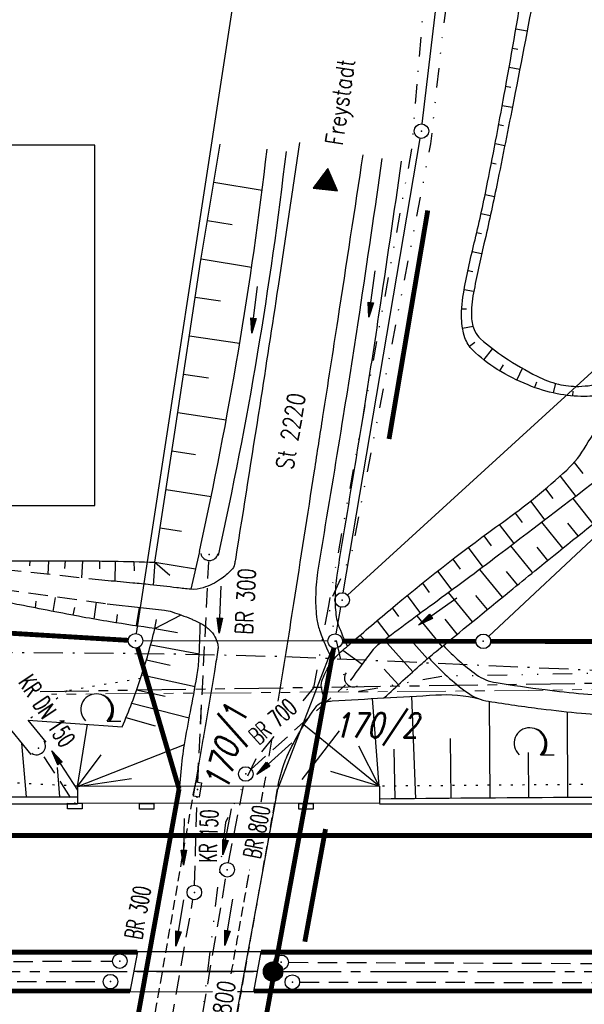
# Model space of a CAD drawing. Extents: x 0 to 1135, y 0 to 420.
# Tile 31 of 76: x 644 to 702, y 217 to 318. Entities that reach past the tile are written whole.
import ezdxf
from ezdxf.enums import TextEntityAlignment as Align

# ---------------------------------------------------------------- set-up
doc = ezdxf.new("R2010")
doc.units = 0
doc.header["$LTSCALE"] = 2
doc.header["$MEASUREMENT"] = 0
for name, pattern in [('ACHSE', [5.5, 4, -0.5, 0.5, -0.5]), ('AUSGEZOGEN', [0]), ('BAB-FM2', [2.6, 1.5, -0.5, 0.1, -0.5]), ('GEMARKBAB', [3.7, 2, -0.5, 0.1, -0.5, 0.1, -0.5]), ('GESTRICH-X2', [1.5, 1, -0.5]), ('GESTRICHELT', [0.75, 0.5, -0.25]), ('GETRENNTX3', [3.25, 1, -0.75, 0, -0.75, 0, -0.75]), ('PHANTOMX2', [5, 2.5, -0.5, 0.5, -0.5, 0.5, -0.5]), ('PUNKTX2_STR', [0.6, 0.1, -0.5])]:
    doc.linetypes.add(name, pattern=pattern)
doc.layers.get('0').update_dxf_attribs({"color": 8, "linetype": 'AUSGEZOGEN'})
for name, color, linetype in [('ACHSETOP', 250, 'ACHSE'), ('BAB_FM', 8, 'BAB-FM2'), ('BAUWOTOP', 250, 'AUSGEZOGEN'), ('BAUWUTOP', 250, 'GESTRICHELT'), ('BOESCHG', 8, 'AUSGEZOGEN'), ('BW-SCHRIFT', 8, 'AUSGEZOGEN'), ('DURCHL', 200, 'GESTRICH-X2'), ('FBRTOP', 8, 'AUSGEZOGEN'), ('FLSTNR', 8, 'AUSGEZOGEN'), ('GEMARKGRZ', 8, 'GEMARKBAB'), ('GRENZL', 8, 'AUSGEZOGEN'), ('GRENZL-BAB', 7, 'AUSGEZOGEN'), ('GRENZP', 8, 'AUSGEZOGEN'), ('GRENZP-BAB', 7, 'AUSGEZOGEN'), ('HEKT_B', 250, 'CONTINUOUS'), ('KANAL', 200, 'GESTRICH-X2'), ('Lichtwellenleiter COLT', 8, 'PHANTOMX2'), ('Lichtwellenleiter GLH', 8, 'PHANTOMX2'), ('MULDE', 8, 'AUSGEZOGEN'), ('NUTZUNG', 8, 'PUNKTX2_STR'), ('PFEIL', 200, 'CONTINUOUS'), ('PFEILTOP', 8, 'AUSGEZOGEN'), ('SCHRIFT', 8, 'AUSGEZOGEN'), ('SCHSYMBOL', 200, 'AUSGEZOGEN'), ('SIGNATUR', 8, 'AUSGEZOGEN'), ('STRASSE', 8, 'AUSGEZOGEN'), ('Telekom', 8, 'GETRENNTX3'), ('TEXTO', 200, 'CONTINUOUS'), ('WALD', 8, 'AUSGEZOGEN'), ('WEG', 8, 'GESTRICH-X2')]:
    doc.layers.add(name, color=color, linetype=linetype)
doc.styles.add('ROMANS', font='romans.shx', dxfattribs={"width": 0.8})

# ---------------------------------------------------------------- blocks, each defined once
blk = doc.blocks.new('30S')
at = {"color": 0}
for p, q in [((-0.75, -0.58), (-0.75, 0)), ((-0.75, 0), (0.75, 0)), ((0.75, 0), (0.75, -0.58)), ((0.75, -0.58), (-0.75, -0.58))]:
    blk.add_line(p, q, dxfattribs=at)
blk.add_point((0, 0), dxfattribs=at)
blk = doc.blocks.new('*X17')
at = {"color": 0}
for p, q in [((212.23, 257.39), (213.24, 258.4)), ((212.24, 257.33), (213.31, 258.4)), ((212.24, 257.47), (213.17, 258.4)), ((212.24, 257.26), (213.37, 258.39)), ((212.24, 257.55), (213.09, 258.39)), ((212.25, 257.2), (213.43, 258.38)), ((212.26, 257.63), (213, 258.37)), ((212.27, 257.14), (213.49, 258.37)), ((212.28, 257.09), (213.55, 258.35)), ((212.29, 257.73), (212.9, 258.35)), ((212.3, 257.04), (213.6, 258.33)), ((212.32, 256.99), (213.65, 258.31)), ((212.34, 257.86), (212.78, 258.29)), ((212.35, 256.94), (213.69, 258.29)), ((212.37, 256.9), (213.74, 258.26)), ((212.4, 256.85), (213.78, 258.24)), ((212.43, 256.81), (213.83, 258.21)), ((212.46, 256.77), (213.86, 258.18)), ((212.49, 256.73), (213.9, 258.14)), ((212.53, 256.7), (213.94, 258.11)), ((212.56, 256.66), (213.97, 258.07)), ((212.6, 256.63), (214.01, 258.03)), ((212.64, 256.6), (214.04, 257.99)), ((212.68, 256.57), (214.07, 257.95)), ((212.73, 256.54), (214.09, 257.91)), ((212.77, 256.52), (214.12, 257.86)), ((212.82, 256.49), (214.14, 257.82)), ((212.87, 256.47), (214.16, 257.77)), ((212.92, 256.45), (214.18, 257.72)), ((212.97, 256.44), (214.2, 257.66)), ((213.03, 256.42), (214.21, 257.6)), ((213.09, 256.41), (214.22, 257.54)), ((213.16, 256.41), (214.23, 257.48)), ((213.22, 256.4), (214.23, 257.41)), ((213.3, 256.41), (214.23, 257.34)), ((213.38, 256.41), (214.22, 257.26)), ((213.46, 256.43), (214.2, 257.17)), ((213.56, 256.46), (214.18, 257.07)), ((213.69, 256.51), (214.12, 256.95))]:
    blk.add_line(p, q, dxfattribs=at)
blk = doc.blocks.new('SRMAST2')
at = {"color": 0}
blk.add_circle((0, 0), 0.999, dxfattribs=at)
blk.add_point((0, 0), dxfattribs=at)
blk.add_blockref('*X17', (-213.23, -257.4))
blk = doc.blocks.new('LW')
at = {"color": 0}
blk.add_line((1.18, 0), (2.58, 0), dxfattribs=at)
for centre, radius, start, end in [((0.07, 1.19), 1.6, 312.7202, 226.7249), ((0.17, 1.08), 1.68, 321.1992, 68.9844), ((0.08, 1.13), 1.67, 319.2916, 65.2101)]:
    blk.add_arc(centre, radius, start, end, dxfattribs=at)
blk = doc.blocks.new('RPFEIL')
at = {"color": 0}
for p, q in [((0, 0), (-1.25, -2.17)), ((-0.55, -2.17), (-0.55, -0.95)), ((-0.45, -2.17), (-0.45, -0.78)), ((-0.35, -2.17), (-0.35, -0.61)), ((-0.25, -2.17), (-0.25, -0.43)), ((-0.15, -2.17), (-0.15, -0.26)), ((-0.05, -2.17), (-0.05, -0.09)), ((1.25, -2.17), (0, 0)), ((0.05, -2.17), (0.05, -0.09)), ((0.15, -2.17), (0.15, -0.26)), ((0.25, -2.17), (0.25, -0.43)), ((0.35, -2.17), (0.35, -0.61)), ((0.45, -2.17), (0.45, -0.78)), ((0.55, -2.17), (0.55, -0.95)), ((-1.15, -2.17), (-1.15, -1.99)), ((-1.05, -2.17), (-1.05, -1.82)), ((-0.95, -2.17), (-0.95, -1.65)), ((-0.85, -2.17), (-0.85, -1.47)), ((-0.75, -2.17), (-0.75, -1.3)), ((-0.65, -2.17), (-0.65, -1.13)), ((0.65, -2.17), (0.65, -1.13)), ((0.75, -2.17), (0.75, -1.3)), ((0.85, -2.17), (0.85, -1.47)), ((0.95, -2.17), (0.95, -1.65)), ((1.05, -2.17), (1.05, -1.82)), ((1.15, -2.17), (1.15, -1.99)), ((-1.25, -2.17), (1.25, -2.17))]:
    blk.add_line(p, q, dxfattribs=at)
blk = doc.blocks.new('GST')
at = {"color": 0}
blk.add_circle((0, 0), 0.75, dxfattribs=at)
blk.add_point((0, 0), dxfattribs=at)
blk = doc.blocks.new('40')
at = {"color": 0}
blk.add_arc((0.02, 0.31), 0.91, 192.5363, 347.4637, dxfattribs=at)
blk.add_point((0, 0), dxfattribs=at)
blk = doc.blocks.new('10')
blk.add_blockref('GST', (0, 0))
blk = doc.blocks.new('30')
at = {"color": 0}
for p, q in [((-0.75, -0.29), (-0.75, 0.29)), ((-0.75, 0.29), (0.75, 0.29)), ((0.75, 0.29), (0.75, -0.29)), ((0.75, -0.29), (-0.75, -0.29))]:
    blk.add_line(p, q, dxfattribs=at)
blk.add_point((0, 0), dxfattribs=at)
blk = doc.blocks.new('PFEIL2')
at = {"color": 0}
for p, q in [((0.88, 0), (-2.4, -0.01)), ((0.88, -0.27), (0.88, 0.28)), ((0.88, 0.28), (2.43, 0.01)), ((0.91, 0.27), (0.88, 0.26)), ((0.97, 0.26), (0.88, 0.25)), ((1.02, 0.25), (0.88, 0.23)), ((1.07, 0.24), (0.88, 0.21)), ((1.13, 0.23), (0.88, 0.19)), ((1.18, 0.22), (0.88, 0.17)), ((1.24, 0.21), (0.88, 0.15)), ((1.29, 0.21), (0.88, 0.14)), ((1.34, 0.2), (0.88, 0.12)), ((1.4, 0.19), (0.88, 0.1)), ((1.45, 0.18), (0.88, 0.08)), ((1.51, 0.17), (0.88, 0.06)), ((1.56, 0.16), (0.88, 0.04)), ((1.61, 0.15), (0.88, 0.02)), ((1.67, 0.14), (0.88, 0.01)), ((1.72, 0.13), (0.88, -0.01)), ((1.78, 0.12), (0.88, -0.03)), ((1.83, 0.11), (0.88, -0.05)), ((1.88, 0.1), (0.88, -0.07)), ((1.94, 0.09), (0.88, -0.09)), ((2.05, 0.08), (0.88, -0.12)), ((1.99, 0.08), (0.88, -0.11)), ((2.1, 0.07), (0.88, -0.14)), ((2.15, 0.06), (0.88, -0.16)), ((2.21, 0.05), (0.88, -0.18)), ((2.26, 0.04), (0.88, -0.2)), ((2.32, 0.03), (0.88, -0.22)), ((2.37, 0.02), (0.88, -0.23)), ((2.42, 0.01), (0.88, -0.25)), ((2.43, 0.01), (0.88, -0.27))]:
    blk.add_line(p, q, dxfattribs=at)

msp = doc.modelspace()

# ---------------------------------------------------------------- linework, layer by layer
msp.add_line((668.64, 220.37), (655.91, 220.37))
at = {"layer": 'ACHSETOP'}
msp.add_lwpolyline([(25, 220.37), (70.24, 220.37), (320.24, 220.37), (570.24, 220.37), (770.24, 220.37), (895.24, 220.37), (945.24, 220.37), (950, 220.37)], dxfattribs=at)
at = {"layer": 'BAB_FM', "flags": 128}
msp.add_lwpolyline([(474.2, 248.75), (524.19, 252.02), (574.19, 254.31), (624.19, 253.39), (660.19, 253.08), (672.19, 252.78), (724.19, 250.46), (774.19, 247.88), (824.19, 248.07), (874.19, 250.83), (924.19, 250.61), (950, 250.45)], dxfattribs=at)
at = {"layer": 'BAUWOTOP'}
for p, q in [((681.18, 239.45), (650.12, 239.42)), ((650.12, 239.42), (650.12, 237.67)), ((681.18, 239.45), (681.18, 237.7)), ((681.18, 237.7), (650.12, 237.67)), ((656.29, 222.4), (655.52, 218.3)), ((669.02, 222.42), (656.29, 222.4)), ((668.26, 218.31), (669.02, 222.42)), ((655.52, 218.3), (664, 218.31)), ((666.58, 218.31), (668.26, 218.31))]:
    msp.add_line(p, q, dxfattribs=at)
at = {"layer": 'BAUWUTOP'}
for p, q in [((660.65, 239.44), (653.86, 201.26)), ((663.95, 201.27), (670.73, 239.45))]:
    msp.add_line(p, q, dxfattribs=at)
at = {"layer": 'BOESCHG'}
for p, q in [((696.35, 317.15), (695.19, 317.35)), ((695.41, 315.28), (694.85, 315.38)), ((695.6, 313.21), (694.5, 313.41)), ((694.68, 311.34), (694.15, 311.44)), ((694.83, 309.28), (693.79, 309.47)), ((693.94, 307.41), (693.43, 307.51)), ((694.06, 305.35), (693.06, 305.54)), ((693.17, 303.48), (692.68, 303.58)), ((669.1, 300.76), (664.14, 301.58)), ((693, 300.1), (692.03, 300.3)), ((692.58, 298.13), (691.61, 298.35)), ((666.03, 297.21), (663.48, 297.64)), ((691.65, 296.28), (691.16, 296.4)), ((691.68, 294.23), (690.71, 294.45)), ((668.02, 292.83), (662.83, 293.69)), ((690.77, 292.39), (690.28, 292.5)), ((690.86, 290.35), (689.88, 290.54)), ((664.83, 289.35), (662.23, 289.74)), ((690.14, 288.53), (689.64, 288.55)), ((690.81, 286.75), (689.72, 286.56)), ((666.8, 285.01), (661.63, 285.78)), ((690.98, 285.12), (690.43, 284.71)), ((692.79, 284.48), (691.88, 283.34)), ((693.9, 282.82), (693.53, 282.21)), ((663.58, 281.44), (661.04, 281.83)), ((695.86, 282.45), (695.29, 281.26)), ((697.32, 281.03), (697.13, 280.48)), ((699.27, 280.91), (699.05, 279.92)), ((701.07, 280.11), (701.02, 279.61)), ((665.42, 277.12), (660.45, 277.87)), ((662.25, 273.54), (659.84, 273.92)), ((701.19, 272.77), (702.07, 271.63)), ((699.75, 271.37), (701.36, 269.27)), ((663.87, 269.24), (659.23, 269.96)), ((698.24, 270.05), (699, 269.05)), ((696.7, 268.78), (698.18, 266.84)), ((703.15, 266.45), (701.08, 269.06)), ((695.12, 267.56), (695.85, 266.59)), ((700.03, 263.95), (697.88, 266.61)), ((701.59, 265.2), (700.54, 266.52)), ((660.83, 265.67), (658.61, 266.01)), ((693.5, 266.38), (695, 264.41)), ((691.89, 265.2), (692.65, 264.2)), ((662.67, 263.62), (661.77, 259.72)), ((690.29, 264.02), (691.81, 262)), ((696.92, 261.43), (694.68, 264.18)), ((698.48, 262.69), (697.38, 264.04)), ((645.21, 262.65), (645.18, 262.12)), ((647.16, 262.65), (647.09, 261.24)), ((648.86, 262.64), (648.79, 261.85)), ((650.64, 262.64), (650.53, 260.88)), ((652.38, 262.63), (652.38, 261.82)), ((653.99, 262.6), (653.96, 260.52)), ((655.93, 262.56), (655.94, 261.61)), ((658.07, 262.5), (657.92, 260.14)), ((658.07, 262.5), (662.26, 261.83)), ((658.07, 262.5), (659.62, 261.17)), ((688.71, 262.81), (689.46, 261.8)), ((687.14, 261.59), (688.6, 259.61)), ((693.83, 258.9), (691.49, 261.76)), ((695.38, 260.16), (694.23, 261.56)), ((685.59, 260.35), (686.29, 259.39)), ((645.8, 257.79), (645.89, 258.48)), ((647.63, 257.43), (647.87, 258.88)), ((684.03, 259.08), (685.38, 257.24)), ((690.73, 256.37), (688.28, 259.37)), ((692.28, 257.63), (691.08, 259.09)), ((649.67, 257.04), (649.85, 257.83)), ((651.85, 256.64), (652.09, 258.38)), ((656.21, 255.94), (656.49, 257.85)), ((682.48, 257.79), (683.12, 256.92)), ((654.12, 256.26), (654.23, 257.12)), ((658.08, 255.67), (660.77, 257.07)), ((658.08, 255.67), (658.25, 256.6)), ((680.93, 256.48), (682.18, 254.85)), ((687.63, 253.83), (685.04, 257)), ((689.18, 255.1), (687.92, 256.64)), ((658.08, 255.67), (660.41, 255.26)), ((679.17, 254.98), (679.89, 254.29)), ((684.6, 251.22), (681.68, 254.47)), ((657.66, 254.01), (662.65, 253.08)), ((677.42, 253.46), (679.39, 252.02)), ((686.1, 252.55), (684.72, 254.14)), ((657.22, 252.46), (659.67, 251.91)), ((683.12, 249.88), (681.66, 251.49)), ((656.73, 250.91), (662.22, 249.7)), ((656.21, 249.38), (659.14, 248.7)), ((681.16, 239.45), (680.45, 248.46)), ((684.91, 238.16), (684.52, 248.7)), ((655.7, 248), (661.62, 246.48)), ((692.44, 248.18), (692.51, 238.23)), ((655.11, 246.51), (658.1, 245.66)), ((700.47, 247.12), (700.51, 238.28)), ((650.12, 239.42), (651.15, 245.82)), ((681.16, 239.45), (673.41, 245.75)), ((688.46, 244.36), (688.51, 238.19)), ((644.89, 238.35), (644.41, 243.87)), ((650.12, 239.42), (661.13, 243.74)), ((681.16, 239.45), (679.06, 243.57)), ((682.78, 238.14), (682.67, 243.25)), ((650.12, 239.42), (652.56, 242.69)), ((696.48, 242.93), (696.51, 238.26)), ((648.31, 238.35), (648.08, 241.38)), ((650.12, 239.42), (655.69, 240.24)), ((681.16, 239.45), (676.17, 240.95))]:
    msp.add_line(p, q, dxfattribs=at)
for points in [[(371.8, 194.57, 0.000005), (348.63, 194.62, 0.000007), (332.46, 194.65, 0.000063)], [(371.8, 193.57, 0.000005), (348.63, 193.62, 0.000007), (332.46, 193.65, 0.000063)], [(732.48, 322.94, -0.142124), (734.94, 316.44, -0.178812), (733.43, 311.05, -0.009029), (729.72, 306.14, -0.005366), (723.25, 298.06, -0.000241), (717.92, 291.56, -0.000908), (716.5, 289.84, -0.010908), (713.87, 286.79, -0.008889), (710.49, 283.18, -0.072533), (707.79, 281.1, -0.06985), (704.49, 279.81, -0.059684), (702.24, 279.56, -0.047872), (699.43, 279.84, -0.04762), (696.46, 280.74, -0.041453), (693.29, 282.35, -0.054964), (690.76, 284.33, -0.119517), (689.97, 285.59, -0.075739), (689.62, 287.58, -0.052341), (689.87, 290.49, -0.011637), (691, 295.69, 0.010202), (692.3, 301.61, 0.004247), (694.12, 311.24, 0.003548), (696.12, 322.81, 0.041147)], [(675.65, 248.17, -0.075708), (675.21, 249.61, -0.133805), (675.32, 250.46, -0.048848), (676.15, 252.06, -0.0613), (677.08, 253.15, -0.008698), (678.47, 254.38, -0.00284), (682.82, 258.07, -0.019196), (693.82, 266.6, 0.031337), (700.43, 271.99, 0.077282), (702.42, 274.51, -0.068731), (704.61, 277.37, -0.076237), (708.94, 280.51, 0.074303), (713.39, 283.72, 0.008354), (715.16, 285.51, 0.001563), (724.47, 295.28, 0.00926), (728.77, 299.98, 0.005569), (735.68, 308.02)], [(681.64, 248.54, -0.003785), (685.55, 252.08, -0.010549), (686.99, 253.31, -0.000161), (694.56, 259.5, -0.000471), (697.15, 261.61, -0.003539), (704.95, 267.87, 0.004222), (711.47, 273.13, 0.031271), (716.75, 278.03, -0.009558), (733.3, 294.8, -0.010738), (736.55, 297.84, -0.00434), (744.82, 305.11)], [(639.73, 262.03, -0.012988), (642.24, 262.57, -0.044126), (642.99, 262.64, -0.002158), (645.53, 262.65, -0.000921), (651.48, 262.63, -0.003891), (653.79, 262.61, -0.002104), (658.07, 262.5)], [(658.08, 255.67, -0.004299), (653.5, 256.36, -0.006838), (650.64, 256.86, -0.002501), (644.18, 258.11, -0.007252), (641.97, 258.58, -0.072213), (641.28, 258.85, -0.021146), (639.15, 260.17)], [(654.72, 245.57, 0.010567), (655.72, 248.04, 0.010567), (656.61, 250.54, 0.010611), (657.4, 253.09, 0.010611), (658.08, 255.67)], [(670.73, 239.45, -0.027966), (671.24, 241.37, -0.032731), (671.87, 242.95, -0.044442), (674.65, 247.61, -0.221144), (675.65, 248.17, -0.003364), (676.32, 248.22, -0.000422), (681.64, 248.54, -0.001014), (686.98, 248.84, -0.078374), (691.41, 248.45)], [(742.19, 238.17, -0.001067), (741.59, 238.18, -0.000328), (724.03, 238.23, 0.00033), (706.52, 238.29, 0.002136), (700.28, 238.28, 0.001094), (681.18, 238.13)]]:
    msp.add_lwpolyline(points, format="xyb", dxfattribs=at)
at = {"layer": 'BOESCHG', "flags": 128}
msp.add_lwpolyline([(690.84, 290.22, 0.058357), (690.64, 287.72, 0.098544), (690.99, 286.27, 0.104579), (691.58, 285.48, 0.032901), (694.05, 283.58, 0.03228), (697.39, 281.64, 0.053689), (699.57, 280.83, 0.068614), (701.67, 280.6, 0.056283), (704.23, 280.96, 0.055822), (707.6, 282.25, 0.078346), (709.68, 283.77, 0.012207), (712.56, 286.8, 0.010556), (715.71, 290.46, 0.001151), (717.13, 292.17, 0.000305), (722.45, 298.66, 0.00788), (729.67, 307.77, 0.019796), (732.34, 311.55, 0.211299), (732.87, 314.89, 0.097928), (729.79, 321.22, 0.055519), (724.93, 326.34, -0.039091), (717.8, 333.38, -0.065369), (711.2, 343.38, 0.11621), (706.9, 348.66, 0.106099), (704.31, 349.89, 0.200242), (702.77, 349.63, 0.152936), (701.28, 347.89, 0.060599), (699.68, 342.43, 0.026396), (698.45, 331.42, -0.032047), (697.34, 322.36, -0.001441), (694.99, 310.08, -0.002013), (693.24, 301.3, -0.007715), (691.92, 295.26, 0.009249)], format="xyb", close=True, dxfattribs=at)
at = {"layer": 'BOESCHG'}
for points in [[(658.07, 262.5), (660.15, 275.88), (662.78, 293.38), (664.79, 305.53)], [(645.05, 246.25), (654.72, 245.57)], [(610.32, 238.35), (650.12, 238.35)]]:
    msp.add_lwpolyline(points, dxfattribs=at)
at = {"layer": 'BOESCHG', "flags": 128}
msp.add_lwpolyline([(660.65, 239.44, -0.006718), (660.94, 242.41, -0.014863), (661.13, 243.74, -0.005502), (661.74, 247.1, 0.005097), (662.4, 250.71, 0.026992), (662.61, 252.49, 0.012881), (662.75, 256.22)], format="xyb", dxfattribs=at)
at = {"layer": 'BW-SCHRIFT'}
msp.add_lwpolyline([(606.75, 268.35), (651.91, 268.35), (651.91, 305.43), (606.75, 305.43)], close=True, dxfattribs=at)
at = {"layer": 'DURCHL'}
for p, q in [((662.49, 239.85), (663.63, 262.54)), ((667.98, 241.21), (677.69, 249.89)), ((649.42, 238.28), (646.53, 242.73))]:
    msp.add_line(p, q, dxfattribs=at)
at = {"layer": 'FBRTOP'}
for points in [[(283.57, 237.62), (320.24, 237.62), (570.24, 237.62), (650.12, 237.62)], [(681.18, 237.62), (770.24, 237.62), (895.24, 237.62), (945.24, 237.62), (950, 237.62)]]:
    msp.add_lwpolyline(points, dxfattribs=at)
at = {"layer": 'FBRTOP', "const_width": 0.5}
msp.add_lwpolyline([(25, 234.37), (70.24, 234.37), (320.24, 234.37), (570.24, 234.37), (770.24, 234.37), (895.24, 234.37), (945.24, 234.37), (950, 234.37)], dxfattribs=at)
for points in [[(25, 222.37, -0.000001), (70.24, 222.37, -0.000001), (195.24, 222.37, 0.000001), (320.24, 222.37, 0.000001), (445.24, 222.37, -0.000001), (570.24, 222.37, -0.000001), (656.28, 222.37, 0.000001)], [(669.01, 222.37, -0.000001), (670.24, 222.37, 0.000001), (770.24, 222.37), (786.31, 222.37)], [(25, 218.37, -0.000001), (70.24, 218.37, -0.000001), (195.24, 218.37, 0.000001), (320.24, 218.37, 0.000001), (445.24, 218.37, -0.000001), (570.24, 218.37, -0.000001), (655.53, 218.37, 0.000001)], [(668.27, 218.37, -0.000001), (670.24, 218.37, 0.000001), (770.24, 218.37), (786.29, 218.37)]]:
    msp.add_lwpolyline(points, format="xyb", dxfattribs=at)
at = {"layer": 'FLSTNR'}
msp.add_line((673.22, 240.14), (677.06, 245.15), dxfattribs=at)
at = {"layer": 'GEMARKGRZ', "const_width": 0.5}
for points in [[(682.16, 275.18), (686.14, 298.7)], [(673.5, 223.45), (675.63, 235.04)]]:
    msp.add_lwpolyline(points, dxfattribs=at)
at = {"layer": 'GRENZL'}
for p, q in [((656.21, 255.16), (671.88, 357.6)), ((685.58, 307.6), (691.29, 355.89)), ((677.89, 259.11), (743.14, 318.78)), ((751.86, 310.6), (692.4, 254.87)), ((677.46, 259.35), (685.36, 306.12)), ((676.74, 255.12), (677.21, 257.87)), ((675.86, 254.39), (656.85, 254.42)), ((670.71, 239.16), (676.34, 253.69)), ((663.87, 201.58), (670.71, 239.16))]:
    msp.add_line(p, q, dxfattribs=at)
at = {"layer": 'GRENZL-BAB', "const_width": 0.5}
for points in [[(655.35, 254.46), (582.3, 258.88)], [(677.36, 254.38), (691.1, 254.36)], [(692.6, 254.36), (880.9, 254.09)], [(660.57, 239.17), (656.31, 253.7)], [(663.45, 182.66), (676.47, 253.65)], [(653.77, 201.57), (660.57, 239.17)]]:
    msp.add_lwpolyline(points, dxfattribs=at)
at = {"layer": 'KANAL'}
for p, q in [((662.48, 239.85), (663.63, 262.54)), ((667.98, 241.21), (677.69, 249.89)), ((649.42, 238.28), (646.53, 242.73)), ((665.66, 231.6), (667.29, 239.99)), ((662.16, 229.26), (662.42, 238.36)), ((662.01, 210.19), (665.39, 230.11)), ((659.23, 212.09), (662, 227.78)), ((556.53, 221.3), (653.7, 221.44)), ((671.83, 221.33), (776.45, 220.92)), ((556.91, 219.24), (652.75, 219.36)), ((672.97, 219.29), (776.42, 219.16))]:
    msp.add_line(p, q, dxfattribs=at)
at = {"layer": 'Lichtwellenleiter COLT', "lineweight": 0, "flags": 128}
msp.add_lwpolyline([(950, 270.72), (925.45, 275.5), (918.9, 274.95), (888.93, 254.69), (880.86, 250.6), (875.72, 249.65), (825.78, 247.28), (790.43, 245.68), (765.5, 245.31), (751.64, 245.82), (704.51, 249.43), (696.5, 249.3), (647.46, 248.91)], dxfattribs=at)
at = {"layer": 'Lichtwellenleiter GLH', "flags": 128}
msp.add_lwpolyline([(646.28, 249.2), (704.13, 250.08)], dxfattribs=at)
at = {"layer": 'MULDE'}
for p, q in [((646.89, 243.99), (645.05, 246.25)), ((645.35, 242.73), (642.51, 246.2))]:
    msp.add_line(p, q, dxfattribs=at)
at = {"layer": 'MULDE', "flags": 128}
msp.add_lwpolyline([(740.32, 307.68, -0.004034), (733.32, 299.82, -0.00982), (730.35, 296.67, -0.00266), (710.39, 276.52, -0.027631), (708.36, 274.69, -0.004828), (705.15, 272.18, -0.001334), (693.42, 263.22, -0.004958), (686.68, 258.2, 0.005861), (680.99, 253.95, 0.064694), (680.38, 253.34, 0.015169), (678.24, 250.39)], format="xyb", dxfattribs=at)
at = {"layer": 'MULDE'}
for points in [[(662.67, 263.62, 0.025387), (669.62, 305)], [(681.43, 304.04, -0.001929), (679.11, 288.25, -0.002851), (677.45, 277.58, -0.001252), (675.34, 264.75, 0.004948), (674.82, 261.47, 0.032633), (674.61, 258.87, 0.038225), (674.75, 256.61, 0.0549), (675.07, 255.35, 0.021154), (676.18, 252.72, 0.013964), (676.36, 252.35, 0.026227)], [(683.41, 303.76, -0.001929), (681.09, 287.95, -0.002851), (679.42, 277.26, -0.001252), (677.31, 264.42, 0.004948), (676.8, 261.18, 0.032633), (676.61, 258.84, 0.038225), (676.73, 256.88, 0.0549), (676.94, 256.05, 0.018779), (677.86, 253.85, 0.041795)], [(687.75, 253.93, 0.050459), (691.13, 250.94, 0.117614), (693.16, 250.11, 0.006971), (698.2, 249.39, 0.008942), (702.15, 248.96, 0.008613), (716.28, 247.91, -0.01821), (722.95, 247.29, -0.003654), (731.59, 246.1, -0.002938), (742.32, 244.47, -0.001037), (745.59, 243.95, 0.000395), (754.17, 242.58, 0.00657), (757.59, 242.07, 0.003146), (764.75, 241.17)], [(686.25, 252.68, 0.056333), (690.22, 249.08, 0.117694), (692.4, 248.19, 0.006893), (697.81, 247.42, 0.009067), (701.95, 246.97, 0.008357), (716.17, 245.92, -0.018087), (722.73, 245.3, -0.003645), (731.34, 244.11, -0.002935), (742.02, 242.5, -0.00104), (745.28, 241.98, 0.000395), (753.88, 240.6, 0.00657), (757.31, 240.09, 0.003148), (764.49, 239.18)]]:
    msp.add_lwpolyline(points, format="xyb", dxfattribs=at)
msp.add_arc((258.91, 352.66), 415.46, 347.5645, 353.3815, dxfattribs=at)
at = {"layer": 'NUTZUNG'}
for p, q in [((650.15, 239.45), (627.33, 240.6)), ((741.68, 239.96), (681.16, 239.45))]:
    msp.add_line(p, q, dxfattribs=at)
for points in [[(656.61, 250.54), (649.05, 249.25), (647.87, 248.37)], [(645.49, 246.58), (645.05, 246.25)]]:
    msp.add_lwpolyline(points, dxfattribs=at)
at = {"layer": 'STRASSE'}
for points in [[(672.96, 305.7, -0.001081), (670.75, 290.91, -0.001298), (668.86, 278.61, -0.000434), (666.36, 262.78, -0.014125), (666.27, 262.29, -0.133403), (665.96, 261.7, -0.058929), (664.84, 260.74, -0.067909), (663.06, 259.87, -0.103524), (661.77, 259.72, -0.006263), (660.35, 259.87, 0.003234), (657.61, 260.18, 0.002757), (655.8, 260.36, 0.001968), (653.27, 260.59)], [(679.47, 304.44, -0.000324), (676.88, 287.5, -0.000549), (675.33, 277.5, -0.000007), (674.46, 271.9, -0.000003), (672.34, 258.26, -0.001566), (670.73, 248.19, -0.002637)], [(653.18, 258.23), (656.91, 257.8), (659.06, 257.56, -0.050471), (659.85, 257.39, -0.019536), (661.8, 256.67, -0.011052), (662.2, 256.49, -0.007973), (662.75, 256.22, -0.070643), (663.67, 255.58, -0.082537), (664.25, 254.82, -0.062755), (664.54, 254.07, -0.094234), (664.57, 253.54, -0.00092), (664.53, 253.31, -0.003809), (664.53, 253.25, -0.002367), (664.2, 251.24, -0.000734), (663.12, 244.77, -0.001222), (663.03, 244.25, -0.000005), (662.18, 239.4, -0.003401)], [(670.08, 244.19, -0.000256), (669.81, 242.54, -0.002637)], [(669.45, 240.41, -0.000155), (669.29, 239.42, -0.002637)]]:
    msp.add_lwpolyline(points, format="xyb", dxfattribs=at)
at = {"layer": 'STRASSE', "linetype": 'GESTRICHELT'}
for points in [[(662.18, 239.4, -0.00002), (658.69, 219.34, -0.003401), (657.05, 210.3, -0.000904), (655.33, 201.26)], [(669.29, 239.42, -0.000244), (669.02, 237.85, -0.002637)], [(667.83, 230.85, -0.000232), (667.57, 229.36, -0.000865), (665.94, 220.14)]]:
    msp.add_lwpolyline(points, format="xyb", dxfattribs=at)
at = {"layer": 'Telekom'}
for points in [[(693.22, 415), (689.32, 363.28), (685.02, 311.71), (684.47, 305), (675.93, 258.02), (674.38, 249.56), (673.3, 248.23)], [(670.32, 244.55), (668.48, 242.28), (665.34, 235.71), (660.72, 197.53), (662.86, 181.76), (656.09, 149.76), (651.32, 129.45), (640.55, 89.37), (631.14, 63.83), (617.42, 32.53), (603.15, 5)]]:
    msp.add_lwpolyline(points, dxfattribs=at)
at = {"layer": 'Telekom', "flags": 128}
msp.add_lwpolyline([(705.65, 411.69), (695.11, 379.15), (692.89, 355.96), (687.68, 317.17), (686.43, 305.56), (678.28, 263.35), (675.93, 258.02), (677.92, 249.01), (687.67, 250.8), (724.4, 251.49), (792.46, 253.69)], dxfattribs=at)
at = {"layer": 'WEG'}
for p, q in [((653.27, 260.59), (639.73, 262.03)), ((639.15, 260.17), (653.18, 258.23))]:
    msp.add_line(p, q, dxfattribs=at)

# ---------------------------------------------------------------- block references
at = {"layer": 'GRENZP'}
for p in [(685.49, 306.86), (677.34, 258.61)]:
    msp.add_blockref('GST', p, dxfattribs=at)
at = {"layer": 'GRENZP-BAB'}
for p in [(656.1, 254.42), (676.61, 254.38), (691.85, 254.36)]:
    msp.add_blockref('GST', p, dxfattribs=at)
at = {"layer": 'HEKT_B', "rotation": 61.59653548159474}
msp.add_blockref('SRMAST2', (670.24, 220.37), dxfattribs=at)
at = {"layer": 'PFEIL'}
for p, rotation in [((664.79, 257.64), 267.0769354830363), ((648.81, 241.06), 123.0896354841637), ((670.38, 242.3), 221.8412354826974), ((665.51, 234.77), 259.0485354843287), ((661.07, 233.74), 268.3717354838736), ((660.66, 225.38), 259.9712354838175), ((665.69, 225.45), 260.3077354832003)]:
    msp.add_blockref('PFEIL2', p, dxfattribs=dict(at, rotation=rotation))
at = {"layer": 'PFEILTOP'}
for p, rotation in [((680.41, 290.11), 261.6755215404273), ((668.34, 288.5), 262.7116822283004), ((687.18, 257.45), 215.2516061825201)]:
    msp.add_blockref('PFEIL2', p, dxfattribs=dict(at, rotation=rotation))
at = {"layer": 'SCHRIFT', "rotation": 353.6104900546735}
msp.add_blockref('RPFEIL', (675.85, 303.02), dxfattribs=at)
at = {"layer": 'SCHSYMBOL'}
for name, p, rotation in [('40', (663.67, 263.28), 3.548496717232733e-05), ('40', (678.24, 250.39), 312.011257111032), ('40', (646.12, 243.36), 44.29359286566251), ('10', (667.43, 240.71), 3.548496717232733e-05), ('30', (662.46, 239.11), 80.61433281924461), ('30S', (649.85, 237.69), 359.8237287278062), ('30S', (657.24, 237.67), 0.07829616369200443), ('30S', (673.62, 237.67), 0.2668766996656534), ('10', (665.52, 230.85), 3.548496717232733e-05), ('10', (662.14, 228.52), 3.548496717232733e-05), ('10', (654.47, 221.45), 3.548496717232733e-05), ('10', (671.07, 221.33), 3.548496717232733e-05), ('10', (653.51, 219.34), 3.548496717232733e-05), ('10', (672.22, 219.29), 3.548496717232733e-05)]:
    msp.add_blockref(name, p, dxfattribs=dict(at, rotation=rotation))
at = {"layer": 'SIGNATUR'}
for p, rotation in [((649.85, 237.69), 359.8237287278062), ((657.24, 237.67), 0.07829616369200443), ((673.62, 237.67), 0.2668766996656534)]:
    msp.add_blockref('30S', p, dxfattribs=dict(at, rotation=rotation))
at = {"layer": 'WALD'}
for p in [(651.99, 246.16), (696.55, 242.67)]:
    msp.add_blockref('LW', p, dxfattribs=at)

# ---------------------------------------------------------------- texts
at = {"layer": 'FLSTNR', "style": 'ROMANS', "oblique": 15, "width": 0.8}
msp.add_text('170/2', height=2.5, dxfattribs=at).set_placement((676.42, 244.48))
msp.add_text('170/1', height=2.5, rotation=75.7454, dxfattribs=at).set_placement((665.52, 238.81))
at = {"layer": 'SCHRIFT', "style": 'ROMANS', "width": 0.8}
for s, rotation, p in [('Freystadt', 81.806, (677.39, 305.32)), ('St 2220', 80.5305, (672.28, 271.94))]:
    msp.add_text(s, height=1.8, rotation=rotation, dxfattribs=at).set_placement(p)
at = {"layer": 'TEXTO', "style": 'ROMANS'}
for s, rotation, width, p in [('BR 300', 87.0769, 0.75, (668.29, 258.42)), ('KR DN 150', 303.3377, 0.6, (646.23, 246.71)), ('BR 700', 41.8412, 0.6, (670.81, 245.45)), ('BR 800', 79.0485, 0.6, (669.44, 234.58)), ('KR 150', 88.3717, 0.6, (664.51, 234.3)), ('BR 300', 79.9712, 0.6, (657.22, 226.29)), ('BR 800', 80.3077, 0.75, (665.82, 215.9))]:
    msp.add_text(s, height=1.8, rotation=rotation, dxfattribs=dict(at, width=width)).set_placement(p, align=Align.CENTER)

doc.saveas('drawing.dxf')
